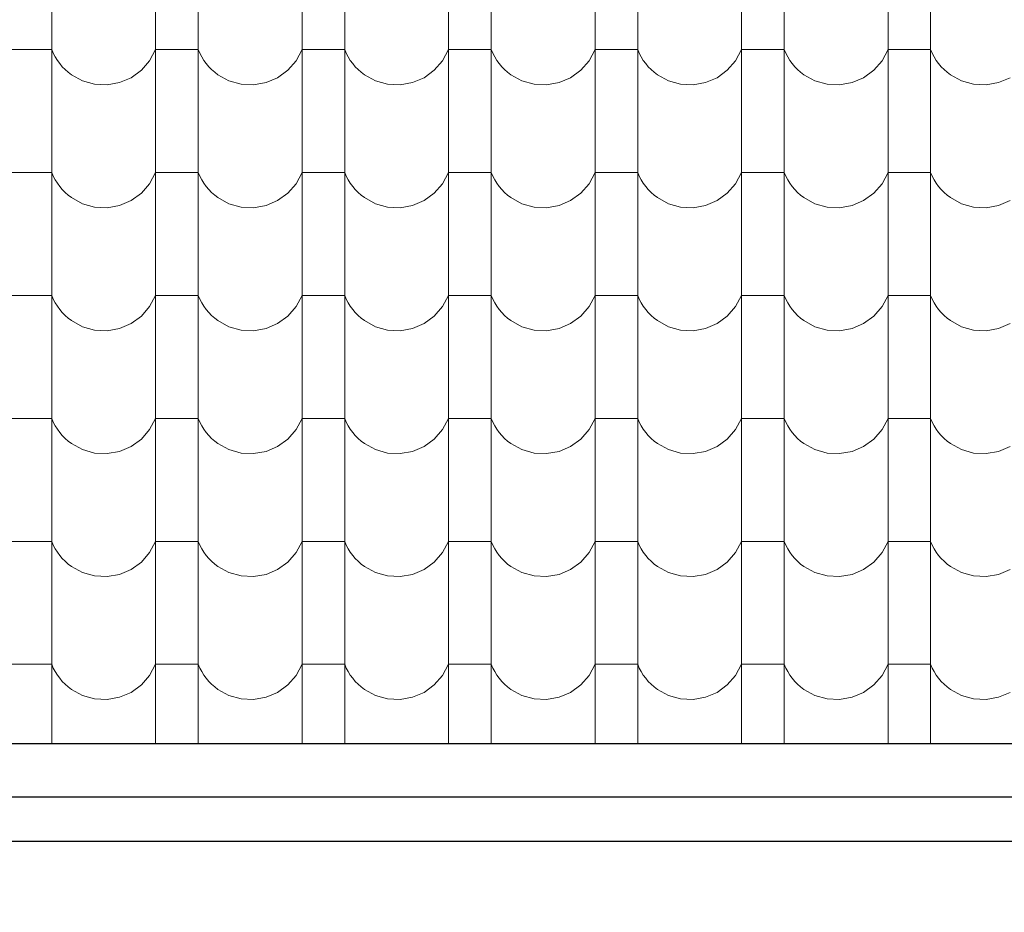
# Model space of a CAD drawing. Header units: millimetres. Extents: x -61343 to 9939, y -6894 to 7453.
# Tile 188 of 255: x 1925 to 2147, y -5473 to -5272. Entities that reach past the tile are written whole.
import ezdxf

# ---------------------------------------------------------------- set-up
doc = ezdxf.new("R2010")
doc.units = ezdxf.units.MM
doc.header["$MEASUREMENT"] = 0
doc.layers.add('810-G Ogólne', color=7, linetype='Continuous')
doc.layers.add('990-D Import IFC', color=7, linetype='Continuous')

# ---------------------------------------------------------------- blocks, each defined once
blk = doc.blocks.new('*X1830', base_point=(515069.4, 47309.9))
at = {"layer": '990-D Import IFC', "color": 251, "linetype": 'Continuous', "lineweight": 13, "true_color": 0x6a6a6a}
for p, q in [((529307.5, -40499.1), (529307.5, -40776.1)), ((529541.4, -40499.1), (529541.4, -40776.1)), ((529637.5, -40499.1), (529637.5, -40776.1)), ((529871.4, -40499.1), (529871.4, -40776.1)), ((529967.5, -40499.1), (529967.5, -40776.1)), ((530201.4, -40499.1), (530201.4, -40776.1)), ((530297.5, -40499.1), (530297.5, -40776.1)), ((530531.4, -40499.1), (530531.4, -40776.1)), ((530627.5, -40499.1), (530627.5, -40776.1)), ((530861.4, -40499.1), (530861.4, -40776.1)), ((530957.5, -40499.1), (530957.5, -40776.1)), ((531191.4, -40499.1), (531191.4, -40776.1)), ((531287.5, -40499.1), (531287.5, -40776.1)), ((529259.4, -40607.2), (529211.4, -40607.2)), ((529307.5, -40607.2), (529259.4, -40607.2)), ((529307.5, -40607.2), (529311.1, -40615.5)), ((529528.1, -40632.2), (529541.4, -40607.2)), ((529589.4, -40607.2), (529541.4, -40607.2)), ((529637.5, -40607.2), (529589.4, -40607.2)), ((529637.5, -40607.2), (529641.1, -40615.5)), ((529858.1, -40632.2), (529871.4, -40607.2)), ((529919.4, -40607.2), (529871.4, -40607.2)), ((529967.5, -40607.2), (529919.4, -40607.2)), ((529967.5, -40607.2), (529971.1, -40615.5)), ((530188.1, -40632.2), (530201.4, -40607.2)), ((530249.4, -40607.2), (530201.4, -40607.2)), ((530297.5, -40607.2), (530249.4, -40607.2)), ((530297.5, -40607.2), (530301.1, -40615.5)), ((530518.1, -40632.2), (530531.4, -40607.2)), ((530579.4, -40607.2), (530531.4, -40607.2)), ((530627.5, -40607.2), (530579.4, -40607.2)), ((530627.5, -40607.2), (530631.1, -40615.5)), ((530848.1, -40632.2), (530861.4, -40607.2)), ((530909.4, -40607.2), (530861.4, -40607.2)), ((530957.5, -40607.2), (530909.4, -40607.2)), ((530957.5, -40607.2), (530961.1, -40615.5)), ((531178.1, -40632.2), (531191.4, -40607.2)), ((531239.4, -40607.2), (531191.4, -40607.2)), ((531287.5, -40607.2), (531239.4, -40607.2)), ((531287.5, -40607.2), (531291.1, -40615.5)), ((529311.1, -40615.5), (529315.4, -40623.6)), ((529315.4, -40623.6), (529320.2, -40631.3)), ((529320.2, -40631.3), (529325.5, -40638.7)), ((529509.4, -40653.7), (529528.1, -40632.2)), ((529641.1, -40615.5), (529645.4, -40623.6)), ((529645.4, -40623.6), (529650.2, -40631.3)), ((529650.2, -40631.3), (529655.5, -40638.7)), ((529839.4, -40653.7), (529858.1, -40632.2)), ((529971.1, -40615.5), (529975.4, -40623.6)), ((529975.4, -40623.6), (529980.2, -40631.3)), ((529980.2, -40631.3), (529985.5, -40638.7)), ((530169.4, -40653.7), (530188.1, -40632.2)), ((530301.1, -40615.5), (530305.4, -40623.6)), ((530305.4, -40623.6), (530310.2, -40631.3)), ((530310.2, -40631.3), (530315.5, -40638.7)), ((530499.4, -40653.7), (530518.1, -40632.2)), ((530631.1, -40615.5), (530635.4, -40623.6)), ((530635.4, -40623.6), (530640.2, -40631.3)), ((530640.2, -40631.3), (530645.5, -40638.7)), ((530829.4, -40653.7), (530848.1, -40632.2)), ((530961.1, -40615.5), (530965.4, -40623.6)), ((530965.4, -40623.6), (530970.2, -40631.3)), ((530970.2, -40631.3), (530975.5, -40638.7)), ((531159.4, -40653.7), (531178.1, -40632.2)), ((531291.1, -40615.5), (531295.4, -40623.6)), ((531295.4, -40623.6), (531300.2, -40631.3)), ((531300.2, -40631.3), (531305.5, -40638.7)), ((529325.5, -40638.7), (529331.4, -40645.6)), ((529331.4, -40645.6), (529337.8, -40652.1)), ((529337.8, -40652.1), (529344.6, -40658.2)), ((529486.5, -40670.4), (529509.4, -40653.7)), ((529655.5, -40638.7), (529661.4, -40645.6)), ((529661.4, -40645.6), (529667.8, -40652.1)), ((529667.8, -40652.1), (529674.6, -40658.2)), ((529816.5, -40670.4), (529839.4, -40653.7)), ((529985.5, -40638.7), (529991.4, -40645.6)), ((529991.4, -40645.6), (529997.8, -40652.1)), ((529997.8, -40652.1), (530004.6, -40658.2)), ((530146.5, -40670.4), (530169.4, -40653.7)), ((530315.5, -40638.7), (530321.4, -40645.6)), ((530321.4, -40645.6), (530327.8, -40652.1)), ((530327.8, -40652.1), (530334.6, -40658.2)), ((530476.5, -40670.4), (530499.4, -40653.7)), ((530645.5, -40638.7), (530651.4, -40645.6)), ((530651.4, -40645.6), (530657.8, -40652.1)), ((530657.8, -40652.1), (530664.6, -40658.2)), ((530806.5, -40670.4), (530829.4, -40653.7)), ((530975.5, -40638.7), (530981.4, -40645.6)), ((530981.4, -40645.6), (530987.8, -40652.1)), ((530987.8, -40652.1), (530994.6, -40658.2)), ((531136.5, -40670.4), (531159.4, -40653.7)), ((531305.5, -40638.7), (531311.4, -40645.6)), ((531311.4, -40645.6), (531317.8, -40652.1)), ((531317.8, -40652.1), (531324.6, -40658.2)), ((529344.6, -40658.2), (529351.9, -40663.7)), ((529351.9, -40663.7), (529376.7, -40677.4)), ((529376.7, -40677.4), (529404.1, -40685.1)), ((529460.4, -40681.5), (529486.5, -40670.4)), ((529674.6, -40658.2), (529681.9, -40663.7)), ((529681.9, -40663.7), (529706.7, -40677.4)), ((529706.7, -40677.4), (529734.1, -40685.1)), ((529790.4, -40681.5), (529816.5, -40670.4)), ((530004.6, -40658.2), (530011.9, -40663.7)), ((530011.9, -40663.7), (530036.7, -40677.4)), ((530036.7, -40677.4), (530064.1, -40685.1)), ((530120.4, -40681.5), (530146.5, -40670.4)), ((530334.6, -40658.2), (530341.9, -40663.7)), ((530341.9, -40663.7), (530366.7, -40677.4)), ((530366.7, -40677.4), (530394.1, -40685.1)), ((530450.4, -40681.5), (530476.5, -40670.4)), ((530664.6, -40658.2), (530671.9, -40663.7)), ((530671.9, -40663.7), (530696.7, -40677.4)), ((530696.7, -40677.4), (530724.1, -40685.1)), ((530780.4, -40681.5), (530806.5, -40670.4)), ((530994.6, -40658.2), (531001.9, -40663.7)), ((531001.9, -40663.7), (531026.7, -40677.4)), ((531026.7, -40677.4), (531054.1, -40685.1)), ((531110.4, -40681.5), (531136.5, -40670.4)), ((531324.6, -40658.2), (531331.9, -40663.7)), ((531331.9, -40663.7), (531356.7, -40677.4)), ((531356.7, -40677.4), (531384.1, -40685.1)), ((531440.4, -40681.5), (531466.5, -40670.4)), ((529404.1, -40685.1), (529432.4, -40686.5)), ((529432.4, -40686.5), (529460.4, -40681.5)), ((529734.1, -40685.1), (529762.4, -40686.5)), ((529762.4, -40686.5), (529790.4, -40681.5)), ((530064.1, -40685.1), (530092.4, -40686.5)), ((530092.4, -40686.5), (530120.4, -40681.5)), ((530394.1, -40685.1), (530422.4, -40686.5)), ((530422.4, -40686.5), (530450.4, -40681.5)), ((530724.1, -40685.1), (530752.4, -40686.5)), ((530752.4, -40686.5), (530780.4, -40681.5)), ((531054.1, -40685.1), (531082.4, -40686.5)), ((531082.4, -40686.5), (531110.4, -40681.5)), ((531384.1, -40685.1), (531412.4, -40686.5)), ((531412.4, -40686.5), (531440.4, -40681.5)), ((529307.5, -40776.1), (529307.5, -41053.1)), ((529541.4, -40776.1), (529541.4, -41053.1)), ((529637.5, -40776.1), (529637.5, -41053.1)), ((529871.4, -40776.1), (529871.4, -41053.1)), ((529967.5, -40776.1), (529967.5, -41053.1)), ((530201.4, -40776.1), (530201.4, -41053.1)), ((530297.5, -40776.1), (530297.5, -41053.1)), ((530531.4, -40776.1), (530531.4, -41053.1)), ((530627.5, -40776.1), (530627.5, -41053.1)), ((530861.4, -40776.1), (530861.4, -41053.1)), ((530957.5, -40776.1), (530957.5, -41053.1)), ((531191.4, -40776.1), (531191.4, -41053.1)), ((531287.5, -40776.1), (531287.5, -41053.1)), ((529259.4, -40884.2), (529211.4, -40884.2)), ((529307.5, -40884.2), (529259.4, -40884.2)), ((529307.5, -40884.2), (529311.1, -40892.5)), ((529311.1, -40892.5), (529315.4, -40900.6)), ((529528.1, -40909.2), (529541.4, -40884.2)), ((529589.4, -40884.2), (529541.4, -40884.2)), ((529637.5, -40884.2), (529589.4, -40884.2)), ((529637.5, -40884.2), (529641.1, -40892.5)), ((529641.1, -40892.5), (529645.4, -40900.6)), ((529858.1, -40909.2), (529871.4, -40884.2)), ((529919.4, -40884.2), (529871.4, -40884.2)), ((529967.5, -40884.2), (529919.4, -40884.2)), ((529967.5, -40884.2), (529971.1, -40892.5)), ((529971.1, -40892.5), (529975.4, -40900.6)), ((530188.1, -40909.2), (530201.4, -40884.2)), ((530249.4, -40884.2), (530201.4, -40884.2)), ((530297.5, -40884.2), (530249.4, -40884.2)), ((530297.5, -40884.2), (530301.1, -40892.5)), ((530301.1, -40892.5), (530305.4, -40900.6)), ((530518.1, -40909.2), (530531.4, -40884.2)), ((530579.4, -40884.2), (530531.4, -40884.2)), ((530627.5, -40884.2), (530579.4, -40884.2)), ((530627.5, -40884.2), (530631.1, -40892.5)), ((530631.1, -40892.5), (530635.4, -40900.6)), ((530848.1, -40909.2), (530861.4, -40884.2)), ((530909.4, -40884.2), (530861.4, -40884.2)), ((530957.5, -40884.2), (530909.4, -40884.2)), ((530957.5, -40884.2), (530961.1, -40892.5)), ((530961.1, -40892.5), (530965.4, -40900.6)), ((531178.1, -40909.2), (531191.4, -40884.2)), ((531239.4, -40884.2), (531191.4, -40884.2)), ((531287.5, -40884.2), (531239.4, -40884.2)), ((531287.5, -40884.2), (531291.1, -40892.5)), ((531291.1, -40892.5), (531295.4, -40900.6)), ((529315.4, -40900.6), (529320.2, -40908.3)), ((529320.2, -40908.3), (529325.5, -40915.7)), ((529325.5, -40915.7), (529331.4, -40922.6)), ((529509.4, -40930.7), (529528.1, -40909.2)), ((529645.4, -40900.6), (529650.2, -40908.3)), ((529650.2, -40908.3), (529655.5, -40915.7)), ((529655.5, -40915.7), (529661.4, -40922.6)), ((529839.4, -40930.7), (529858.1, -40909.2)), ((529975.4, -40900.6), (529980.2, -40908.3)), ((529980.2, -40908.3), (529985.5, -40915.7)), ((529985.5, -40915.7), (529991.4, -40922.6)), ((530169.4, -40930.7), (530188.1, -40909.2)), ((530305.4, -40900.6), (530310.2, -40908.3)), ((530310.2, -40908.3), (530315.5, -40915.7)), ((530315.5, -40915.7), (530321.4, -40922.6)), ((530499.4, -40930.7), (530518.1, -40909.2)), ((530635.4, -40900.6), (530640.2, -40908.3)), ((530640.2, -40908.3), (530645.5, -40915.7)), ((530645.5, -40915.7), (530651.4, -40922.6)), ((530829.4, -40930.7), (530848.1, -40909.2)), ((530965.4, -40900.6), (530970.2, -40908.3)), ((530970.2, -40908.3), (530975.5, -40915.7)), ((530975.5, -40915.7), (530981.4, -40922.6)), ((531159.4, -40930.7), (531178.1, -40909.2)), ((531295.4, -40900.6), (531300.2, -40908.3)), ((531300.2, -40908.3), (531305.5, -40915.7)), ((531305.5, -40915.7), (531311.4, -40922.6)), ((529331.4, -40922.6), (529337.8, -40929.1)), ((529337.8, -40929.1), (529344.6, -40935.2)), ((529344.6, -40935.2), (529351.9, -40940.7)), ((529351.9, -40940.7), (529376.7, -40954.4)), ((529486.5, -40947.4), (529509.4, -40930.7)), ((529661.4, -40922.6), (529667.8, -40929.1)), ((529667.8, -40929.1), (529674.6, -40935.2)), ((529674.6, -40935.2), (529681.9, -40940.7)), ((529681.9, -40940.7), (529706.7, -40954.4)), ((529816.5, -40947.4), (529839.4, -40930.7)), ((529991.4, -40922.6), (529997.8, -40929.1)), ((529997.8, -40929.1), (530004.6, -40935.2)), ((530004.6, -40935.2), (530011.9, -40940.7)), ((530011.9, -40940.7), (530036.7, -40954.4)), ((530146.5, -40947.4), (530169.4, -40930.7)), ((530321.4, -40922.6), (530327.8, -40929.1)), ((530327.8, -40929.1), (530334.6, -40935.2)), ((530334.6, -40935.2), (530341.9, -40940.7)), ((530341.9, -40940.7), (530366.7, -40954.4)), ((530476.5, -40947.4), (530499.4, -40930.7)), ((530651.4, -40922.6), (530657.8, -40929.1)), ((530657.8, -40929.1), (530664.6, -40935.2)), ((530664.6, -40935.2), (530671.9, -40940.7)), ((530671.9, -40940.7), (530696.7, -40954.4)), ((530806.5, -40947.4), (530829.4, -40930.7)), ((530981.4, -40922.6), (530987.8, -40929.1)), ((530987.8, -40929.1), (530994.6, -40935.2)), ((530994.6, -40935.2), (531001.9, -40940.7)), ((531001.9, -40940.7), (531026.7, -40954.4)), ((531136.5, -40947.4), (531159.4, -40930.7)), ((531311.4, -40922.6), (531317.8, -40929.1)), ((531317.8, -40929.1), (531324.6, -40935.2)), ((531324.6, -40935.2), (531331.9, -40940.7)), ((531331.9, -40940.7), (531356.7, -40954.4)), ((529376.7, -40954.4), (529404.1, -40962.1)), ((529404.1, -40962.1), (529432.4, -40963.5)), ((529432.4, -40963.5), (529460.4, -40958.5)), ((529460.4, -40958.5), (529486.5, -40947.4)), ((529706.7, -40954.4), (529734.1, -40962.1)), ((529734.1, -40962.1), (529762.4, -40963.5)), ((529762.4, -40963.5), (529790.4, -40958.5)), ((529790.4, -40958.5), (529816.5, -40947.4)), ((530036.7, -40954.4), (530064.1, -40962.1)), ((530064.1, -40962.1), (530092.4, -40963.5)), ((530092.4, -40963.5), (530120.4, -40958.5)), ((530120.4, -40958.5), (530146.5, -40947.4)), ((530366.7, -40954.4), (530394.1, -40962.1)), ((530394.1, -40962.1), (530422.4, -40963.5)), ((530422.4, -40963.5), (530450.4, -40958.5)), ((530450.4, -40958.5), (530476.5, -40947.4)), ((530696.7, -40954.4), (530724.1, -40962.1)), ((530724.1, -40962.1), (530752.4, -40963.5)), ((530752.4, -40963.5), (530780.4, -40958.5)), ((530780.4, -40958.5), (530806.5, -40947.4)), ((531026.7, -40954.4), (531054.1, -40962.1)), ((531054.1, -40962.1), (531082.4, -40963.5)), ((531082.4, -40963.5), (531110.4, -40958.5)), ((531110.4, -40958.5), (531136.5, -40947.4)), ((531356.7, -40954.4), (531384.1, -40962.1)), ((531384.1, -40962.1), (531412.4, -40963.5)), ((531412.4, -40963.5), (531440.4, -40958.5)), ((531440.4, -40958.5), (531466.5, -40947.4)), ((529307.5, -41053.1), (529307.5, -41330.1)), ((529541.4, -41053.1), (529541.4, -41330.1)), ((529637.5, -41053.1), (529637.5, -41330.1)), ((529871.4, -41053.1), (529871.4, -41330.1)), ((529967.5, -41053.1), (529967.5, -41330.1)), ((530201.4, -41053.1), (530201.4, -41330.1)), ((530297.5, -41053.1), (530297.5, -41330.1)), ((530531.4, -41053.1), (530531.4, -41330.1)), ((530627.5, -41053.1), (530627.5, -41330.1)), ((530861.4, -41053.1), (530861.4, -41330.1)), ((530957.5, -41053.1), (530957.5, -41330.1)), ((531191.4, -41053.1), (531191.4, -41330.1)), ((531287.5, -41053.1), (531287.5, -41330.1)), ((529259.4, -41161.2), (529211.4, -41161.2)), ((529307.5, -41161.2), (529259.4, -41161.2)), ((529307.5, -41161.2), (529311.1, -41169.5)), ((529528.1, -41186.2), (529541.4, -41161.2)), ((529589.4, -41161.2), (529541.4, -41161.2)), ((529637.5, -41161.2), (529589.4, -41161.2)), ((529637.5, -41161.2), (529641.1, -41169.5)), ((529858.1, -41186.2), (529871.4, -41161.2)), ((529919.4, -41161.2), (529871.4, -41161.2)), ((529967.5, -41161.2), (529919.4, -41161.2)), ((529967.5, -41161.2), (529971.1, -41169.5)), ((530188.1, -41186.2), (530201.4, -41161.2)), ((530249.4, -41161.2), (530201.4, -41161.2)), ((530297.5, -41161.2), (530249.4, -41161.2)), ((530297.5, -41161.2), (530301.1, -41169.5)), ((530518.1, -41186.2), (530531.4, -41161.2)), ((530579.4, -41161.2), (530531.4, -41161.2)), ((530627.5, -41161.2), (530579.4, -41161.2)), ((530627.5, -41161.2), (530631.1, -41169.5)), ((530848.1, -41186.2), (530861.4, -41161.2)), ((530909.4, -41161.2), (530861.4, -41161.2)), ((530957.5, -41161.2), (530909.4, -41161.2)), ((530957.5, -41161.2), (530961.1, -41169.5)), ((531178.1, -41186.2), (531191.4, -41161.2)), ((531239.4, -41161.2), (531191.4, -41161.2)), ((531287.5, -41161.2), (531239.4, -41161.2)), ((531287.5, -41161.2), (531291.1, -41169.5)), ((529311.1, -41169.5), (529315.4, -41177.6)), ((529315.4, -41177.6), (529320.2, -41185.3)), ((529320.2, -41185.3), (529325.5, -41192.7)), ((529509.4, -41207.7), (529528.1, -41186.2)), ((529641.1, -41169.5), (529645.4, -41177.6)), ((529645.4, -41177.6), (529650.2, -41185.3)), ((529650.2, -41185.3), (529655.5, -41192.7)), ((529839.4, -41207.7), (529858.1, -41186.2)), ((529971.1, -41169.5), (529975.4, -41177.6)), ((529975.4, -41177.6), (529980.2, -41185.3)), ((529980.2, -41185.3), (529985.5, -41192.7)), ((530169.4, -41207.7), (530188.1, -41186.2)), ((530301.1, -41169.5), (530305.4, -41177.6)), ((530305.4, -41177.6), (530310.2, -41185.3)), ((530310.2, -41185.3), (530315.5, -41192.7)), ((530499.4, -41207.7), (530518.1, -41186.2)), ((530631.1, -41169.5), (530635.4, -41177.6)), ((530635.4, -41177.6), (530640.2, -41185.3)), ((530640.2, -41185.3), (530645.5, -41192.7)), ((530829.4, -41207.7), (530848.1, -41186.2)), ((530961.1, -41169.5), (530965.4, -41177.6)), ((530965.4, -41177.6), (530970.2, -41185.3)), ((530970.2, -41185.3), (530975.5, -41192.7)), ((531159.4, -41207.7), (531178.1, -41186.2)), ((531291.1, -41169.5), (531295.4, -41177.6)), ((531295.4, -41177.6), (531300.2, -41185.3)), ((531300.2, -41185.3), (531305.5, -41192.7)), ((529325.5, -41192.7), (529331.4, -41199.6)), ((529331.4, -41199.6), (529337.8, -41206.1)), ((529337.8, -41206.1), (529344.6, -41212.2)), ((529486.5, -41224.4), (529509.4, -41207.7)), ((529655.5, -41192.7), (529661.4, -41199.6)), ((529661.4, -41199.6), (529667.8, -41206.1)), ((529667.8, -41206.1), (529674.6, -41212.2)), ((529816.5, -41224.4), (529839.4, -41207.7)), ((529985.5, -41192.7), (529991.4, -41199.6)), ((529991.4, -41199.6), (529997.8, -41206.1)), ((529997.8, -41206.1), (530004.6, -41212.2)), ((530146.5, -41224.4), (530169.4, -41207.7)), ((530315.5, -41192.7), (530321.4, -41199.6)), ((530321.4, -41199.6), (530327.8, -41206.1)), ((530327.8, -41206.1), (530334.6, -41212.2)), ((530476.5, -41224.4), (530499.4, -41207.7)), ((530645.5, -41192.7), (530651.4, -41199.6)), ((530651.4, -41199.6), (530657.8, -41206.1)), ((530657.8, -41206.1), (530664.6, -41212.2)), ((530806.5, -41224.4), (530829.4, -41207.7)), ((530975.5, -41192.7), (530981.4, -41199.6)), ((530981.4, -41199.6), (530987.8, -41206.1)), ((530987.8, -41206.1), (530994.6, -41212.2)), ((531136.5, -41224.4), (531159.4, -41207.7)), ((531305.5, -41192.7), (531311.4, -41199.6)), ((531311.4, -41199.6), (531317.8, -41206.1)), ((531317.8, -41206.1), (531324.6, -41212.2)), ((529344.6, -41212.2), (529351.9, -41217.7)), ((529351.9, -41217.7), (529376.7, -41231.4)), ((529376.7, -41231.4), (529404.1, -41239.1)), ((529460.4, -41235.5), (529486.5, -41224.4)), ((529674.6, -41212.2), (529681.9, -41217.7)), ((529681.9, -41217.7), (529706.7, -41231.4)), ((529706.7, -41231.4), (529734.1, -41239.1)), ((529790.4, -41235.5), (529816.5, -41224.4)), ((530004.6, -41212.2), (530011.9, -41217.7)), ((530011.9, -41217.7), (530036.7, -41231.4)), ((530036.7, -41231.4), (530064.1, -41239.1)), ((530120.4, -41235.5), (530146.5, -41224.4)), ((530334.6, -41212.2), (530341.9, -41217.7)), ((530341.9, -41217.7), (530366.7, -41231.4)), ((530366.7, -41231.4), (530394.1, -41239.1)), ((530450.4, -41235.5), (530476.5, -41224.4)), ((530664.6, -41212.2), (530671.9, -41217.7)), ((530671.9, -41217.7), (530696.7, -41231.4)), ((530696.7, -41231.4), (530724.1, -41239.1)), ((530780.4, -41235.5), (530806.5, -41224.4)), ((530994.6, -41212.2), (531001.9, -41217.7)), ((531001.9, -41217.7), (531026.7, -41231.4)), ((531026.7, -41231.4), (531054.1, -41239.1)), ((531110.4, -41235.5), (531136.5, -41224.4)), ((531324.6, -41212.2), (531331.9, -41217.7)), ((531331.9, -41217.7), (531356.7, -41231.4)), ((531356.7, -41231.4), (531384.1, -41239.1)), ((531440.4, -41235.5), (531466.5, -41224.4)), ((529404.1, -41239.1), (529432.4, -41240.5)), ((529432.4, -41240.5), (529460.4, -41235.5)), ((529734.1, -41239.1), (529762.4, -41240.5)), ((529762.4, -41240.5), (529790.4, -41235.5)), ((530064.1, -41239.1), (530092.4, -41240.5)), ((530092.4, -41240.5), (530120.4, -41235.5)), ((530394.1, -41239.1), (530422.4, -41240.5)), ((530422.4, -41240.5), (530450.4, -41235.5)), ((530724.1, -41239.1), (530752.4, -41240.5)), ((530752.4, -41240.5), (530780.4, -41235.5)), ((531054.1, -41239.1), (531082.4, -41240.5)), ((531082.4, -41240.5), (531110.4, -41235.5)), ((531384.1, -41239.1), (531412.4, -41240.5)), ((531412.4, -41240.5), (531440.4, -41235.5)), ((529307.5, -41330.1), (529307.5, -41607.1)), ((529541.4, -41330.1), (529541.4, -41607.1)), ((529637.5, -41330.1), (529637.5, -41607.1)), ((529871.4, -41330.1), (529871.4, -41607.1)), ((529967.5, -41330.1), (529967.5, -41607.1)), ((530201.4, -41330.1), (530201.4, -41607.1)), ((530297.5, -41330.1), (530297.5, -41607.1)), ((530531.4, -41330.1), (530531.4, -41607.1)), ((530627.5, -41330.1), (530627.5, -41607.1)), ((530861.4, -41330.1), (530861.4, -41607.1)), ((530957.5, -41330.1), (530957.5, -41607.1)), ((531191.4, -41330.1), (531191.4, -41607.1)), ((531287.5, -41330.1), (531287.5, -41607.1)), ((529259.4, -41438.2), (529211.4, -41438.2)), ((529307.5, -41438.2), (529259.4, -41438.2)), ((529307.5, -41438.2), (529311.1, -41446.5)), ((529311.1, -41446.5), (529315.4, -41454.6)), ((529315.4, -41454.6), (529320.2, -41462.3)), ((529528.1, -41463.2), (529541.4, -41438.2)), ((529589.4, -41438.2), (529541.4, -41438.2)), ((529637.5, -41438.2), (529589.4, -41438.2)), ((529637.5, -41438.2), (529641.1, -41446.5)), ((529641.1, -41446.5), (529645.4, -41454.6)), ((529645.4, -41454.6), (529650.2, -41462.3)), ((529858.1, -41463.2), (529871.4, -41438.2)), ((529919.4, -41438.2), (529871.4, -41438.2)), ((529967.5, -41438.2), (529919.4, -41438.2)), ((529967.5, -41438.2), (529971.1, -41446.5)), ((529971.1, -41446.5), (529975.4, -41454.6)), ((529975.4, -41454.6), (529980.2, -41462.3)), ((530188.1, -41463.2), (530201.4, -41438.2)), ((530249.4, -41438.2), (530201.4, -41438.2)), ((530297.5, -41438.2), (530249.4, -41438.2)), ((530297.5, -41438.2), (530301.1, -41446.5)), ((530301.1, -41446.5), (530305.4, -41454.6)), ((530305.4, -41454.6), (530310.2, -41462.3)), ((530518.1, -41463.2), (530531.4, -41438.2)), ((530579.4, -41438.2), (530531.4, -41438.2)), ((530627.5, -41438.2), (530579.4, -41438.2)), ((530627.5, -41438.2), (530631.1, -41446.5)), ((530631.1, -41446.5), (530635.4, -41454.6)), ((530635.4, -41454.6), (530640.2, -41462.3)), ((530848.1, -41463.2), (530861.4, -41438.2)), ((530909.4, -41438.2), (530861.4, -41438.2)), ((530957.5, -41438.2), (530909.4, -41438.2)), ((530957.5, -41438.2), (530961.1, -41446.5)), ((530961.1, -41446.5), (530965.4, -41454.6)), ((530965.4, -41454.6), (530970.2, -41462.3)), ((531178.1, -41463.2), (531191.4, -41438.2)), ((531239.4, -41438.2), (531191.4, -41438.2)), ((531287.5, -41438.2), (531239.4, -41438.2)), ((531287.5, -41438.2), (531291.1, -41446.5)), ((531291.1, -41446.5), (531295.4, -41454.6)), ((531295.4, -41454.6), (531300.2, -41462.3)), ((529320.2, -41462.3), (529325.5, -41469.7)), ((529325.5, -41469.7), (529331.4, -41476.6)), ((529331.4, -41476.6), (529337.8, -41483.1)), ((529509.4, -41484.7), (529528.1, -41463.2)), ((529650.2, -41462.3), (529655.5, -41469.7)), ((529655.5, -41469.7), (529661.4, -41476.6)), ((529661.4, -41476.6), (529667.8, -41483.1)), ((529839.4, -41484.7), (529858.1, -41463.2)), ((529980.2, -41462.3), (529985.5, -41469.7)), ((529985.5, -41469.7), (529991.4, -41476.6)), ((529991.4, -41476.6), (529997.8, -41483.1)), ((530169.4, -41484.7), (530188.1, -41463.2)), ((530310.2, -41462.3), (530315.5, -41469.7)), ((530315.5, -41469.7), (530321.4, -41476.6)), ((530321.4, -41476.6), (530327.8, -41483.1)), ((530499.4, -41484.7), (530518.1, -41463.2)), ((530640.2, -41462.3), (530645.5, -41469.7)), ((530645.5, -41469.7), (530651.4, -41476.6)), ((530651.4, -41476.6), (530657.8, -41483.1)), ((530829.4, -41484.7), (530848.1, -41463.2)), ((530970.2, -41462.3), (530975.5, -41469.7)), ((530975.5, -41469.7), (530981.4, -41476.6)), ((530981.4, -41476.6), (530987.8, -41483.1)), ((531159.4, -41484.7), (531178.1, -41463.2)), ((531300.2, -41462.3), (531305.5, -41469.7)), ((531305.5, -41469.7), (531311.4, -41476.6)), ((531311.4, -41476.6), (531317.8, -41483.1)), ((529337.8, -41483.1), (529344.6, -41489.2)), ((529344.6, -41489.2), (529351.9, -41494.7)), ((529351.9, -41494.7), (529376.7, -41508.4)), ((529486.5, -41501.4), (529509.4, -41484.7)), ((529667.8, -41483.1), (529674.6, -41489.2)), ((529674.6, -41489.2), (529681.9, -41494.7)), ((529681.9, -41494.7), (529706.7, -41508.4)), ((529816.5, -41501.4), (529839.4, -41484.7)), ((529997.8, -41483.1), (530004.6, -41489.2)), ((530004.6, -41489.2), (530011.9, -41494.7)), ((530011.9, -41494.7), (530036.7, -41508.4)), ((530146.5, -41501.4), (530169.4, -41484.7)), ((530327.8, -41483.1), (530334.6, -41489.2)), ((530334.6, -41489.2), (530341.9, -41494.7)), ((530341.9, -41494.7), (530366.7, -41508.4)), ((530476.5, -41501.4), (530499.4, -41484.7)), ((530657.8, -41483.1), (530664.6, -41489.2)), ((530664.6, -41489.2), (530671.9, -41494.7)), ((530671.9, -41494.7), (530696.7, -41508.4)), ((530806.5, -41501.4), (530829.4, -41484.7)), ((530987.8, -41483.1), (530994.6, -41489.2)), ((530994.6, -41489.2), (531001.9, -41494.7)), ((531001.9, -41494.7), (531026.7, -41508.4)), ((531136.5, -41501.4), (531159.4, -41484.7)), ((531317.8, -41483.1), (531324.6, -41489.2)), ((531324.6, -41489.2), (531331.9, -41494.7)), ((531331.9, -41494.7), (531356.7, -41508.4)), ((529376.7, -41508.4), (529404.1, -41516.1)), ((529404.1, -41516.1), (529432.4, -41517.5)), ((529432.4, -41517.5), (529460.4, -41512.5)), ((529460.4, -41512.5), (529486.5, -41501.4)), ((529706.7, -41508.4), (529734.1, -41516.1)), ((529734.1, -41516.1), (529762.4, -41517.5)), ((529762.4, -41517.5), (529790.4, -41512.5)), ((529790.4, -41512.5), (529816.5, -41501.4)), ((530036.7, -41508.4), (530064.1, -41516.1)), ((530064.1, -41516.1), (530092.4, -41517.5)), ((530092.4, -41517.5), (530120.4, -41512.5)), ((530120.4, -41512.5), (530146.5, -41501.4)), ((530366.7, -41508.4), (530394.1, -41516.1)), ((530394.1, -41516.1), (530422.4, -41517.5)), ((530422.4, -41517.5), (530450.4, -41512.5)), ((530450.4, -41512.5), (530476.5, -41501.4)), ((530696.7, -41508.4), (530724.1, -41516.1)), ((530724.1, -41516.1), (530752.4, -41517.5)), ((530752.4, -41517.5), (530780.4, -41512.5)), ((530780.4, -41512.5), (530806.5, -41501.4)), ((531026.7, -41508.4), (531054.1, -41516.1)), ((531054.1, -41516.1), (531082.4, -41517.5)), ((531082.4, -41517.5), (531110.4, -41512.5)), ((531110.4, -41512.5), (531136.5, -41501.4)), ((531356.7, -41508.4), (531384.1, -41516.1)), ((531384.1, -41516.1), (531412.4, -41517.5)), ((531412.4, -41517.5), (531440.4, -41512.5)), ((531440.4, -41512.5), (531466.5, -41501.4)), ((529307.5, -41607.1), (529307.5, -41884.1)), ((529541.4, -41607.1), (529541.4, -41884.1)), ((529637.5, -41607.1), (529637.5, -41884.1)), ((529871.4, -41607.1), (529871.4, -41884.1)), ((529967.5, -41607.1), (529967.5, -41884.1)), ((530201.4, -41607.1), (530201.4, -41884.1)), ((530297.5, -41607.1), (530297.5, -41884.1)), ((530531.4, -41607.1), (530531.4, -41884.1)), ((530627.5, -41607.1), (530627.5, -41884.1)), ((530861.4, -41607.1), (530861.4, -41884.1)), ((530957.5, -41607.1), (530957.5, -41884.1)), ((531191.4, -41607.1), (531191.4, -41884.1)), ((531287.5, -41607.1), (531287.5, -41884.1)), ((529259.4, -41715.2), (529211.4, -41715.2)), ((529307.5, -41715.2), (529259.4, -41715.2)), ((529307.5, -41715.2), (529311.1, -41723.5)), ((529528.1, -41740.2), (529541.4, -41715.2)), ((529589.4, -41715.2), (529541.4, -41715.2)), ((529637.5, -41715.2), (529589.4, -41715.2)), ((529637.5, -41715.2), (529641.1, -41723.5)), ((529858.1, -41740.2), (529871.4, -41715.2)), ((529919.4, -41715.2), (529871.4, -41715.2)), ((529967.5, -41715.2), (529919.4, -41715.2)), ((529967.5, -41715.2), (529971.1, -41723.5)), ((530188.1, -41740.2), (530201.4, -41715.2)), ((530249.4, -41715.2), (530201.4, -41715.2)), ((530297.5, -41715.2), (530249.4, -41715.2)), ((530297.5, -41715.2), (530301.1, -41723.5)), ((530518.1, -41740.2), (530531.4, -41715.2)), ((530579.4, -41715.2), (530531.4, -41715.2)), ((530627.5, -41715.2), (530579.4, -41715.2)), ((530627.5, -41715.2), (530631.1, -41723.5)), ((530848.1, -41740.2), (530861.4, -41715.2)), ((530909.4, -41715.2), (530861.4, -41715.2)), ((530957.5, -41715.2), (530909.4, -41715.2)), ((530957.5, -41715.2), (530961.1, -41723.5)), ((531178.1, -41740.2), (531191.4, -41715.2)), ((531239.4, -41715.2), (531191.4, -41715.2)), ((531287.5, -41715.2), (531239.4, -41715.2)), ((531287.5, -41715.2), (531291.1, -41723.5)), ((529311.1, -41723.5), (529315.4, -41731.6)), ((529315.4, -41731.6), (529320.2, -41739.3)), ((529320.2, -41739.3), (529325.5, -41746.7)), ((529509.4, -41761.7), (529528.1, -41740.2)), ((529641.1, -41723.5), (529645.4, -41731.6)), ((529645.4, -41731.6), (529650.2, -41739.3)), ((529650.2, -41739.3), (529655.5, -41746.7)), ((529839.4, -41761.7), (529858.1, -41740.2)), ((529971.1, -41723.5), (529975.4, -41731.6)), ((529975.4, -41731.6), (529980.2, -41739.3)), ((529980.2, -41739.3), (529985.5, -41746.7)), ((530169.4, -41761.7), (530188.1, -41740.2)), ((530301.1, -41723.5), (530305.4, -41731.6)), ((530305.4, -41731.6), (530310.2, -41739.3)), ((530310.2, -41739.3), (530315.5, -41746.7)), ((530499.4, -41761.7), (530518.1, -41740.2)), ((530631.1, -41723.5), (530635.4, -41731.6)), ((530635.4, -41731.6), (530640.2, -41739.3)), ((530640.2, -41739.3), (530645.5, -41746.7)), ((530829.4, -41761.7), (530848.1, -41740.2)), ((530961.1, -41723.5), (530965.4, -41731.6)), ((530965.4, -41731.6), (530970.2, -41739.3)), ((530970.2, -41739.3), (530975.5, -41746.7)), ((531159.4, -41761.7), (531178.1, -41740.2)), ((531291.1, -41723.5), (531295.4, -41731.6)), ((531295.4, -41731.6), (531300.2, -41739.3)), ((531300.2, -41739.3), (531305.5, -41746.7)), ((529325.5, -41746.7), (529331.4, -41753.6)), ((529331.4, -41753.6), (529337.8, -41760.1)), ((529337.8, -41760.1), (529344.6, -41766.2)), ((529486.5, -41778.4), (529509.4, -41761.7)), ((529655.5, -41746.7), (529661.4, -41753.6)), ((529661.4, -41753.6), (529667.8, -41760.1)), ((529667.8, -41760.1), (529674.6, -41766.2)), ((529816.5, -41778.4), (529839.4, -41761.7)), ((529985.5, -41746.7), (529991.4, -41753.6)), ((529991.4, -41753.6), (529997.8, -41760.1)), ((529997.8, -41760.1), (530004.6, -41766.2)), ((530146.5, -41778.4), (530169.4, -41761.7)), ((530315.5, -41746.7), (530321.4, -41753.6)), ((530321.4, -41753.6), (530327.8, -41760.1)), ((530327.8, -41760.1), (530334.6, -41766.2)), ((530476.5, -41778.4), (530499.4, -41761.7)), ((530645.5, -41746.7), (530651.4, -41753.6)), ((530651.4, -41753.6), (530657.8, -41760.1)), ((530657.8, -41760.1), (530664.6, -41766.2)), ((530806.5, -41778.4), (530829.4, -41761.7)), ((530975.5, -41746.7), (530981.4, -41753.6)), ((530981.4, -41753.6), (530987.8, -41760.1)), ((530987.8, -41760.1), (530994.6, -41766.2)), ((531136.5, -41778.4), (531159.4, -41761.7)), ((531305.5, -41746.7), (531311.4, -41753.6)), ((531311.4, -41753.6), (531317.8, -41760.1)), ((531317.8, -41760.1), (531324.6, -41766.2)), ((529344.6, -41766.2), (529351.9, -41771.7)), ((529351.9, -41771.7), (529376.7, -41785.4)), ((529376.7, -41785.4), (529404.1, -41793.1)), ((529460.4, -41789.5), (529486.5, -41778.4)), ((529674.6, -41766.2), (529681.9, -41771.7)), ((529681.9, -41771.7), (529706.7, -41785.4)), ((529706.7, -41785.4), (529734.1, -41793.1)), ((529790.4, -41789.5), (529816.5, -41778.4)), ((530004.6, -41766.2), (530011.9, -41771.7)), ((530011.9, -41771.7), (530036.7, -41785.4)), ((530036.7, -41785.4), (530064.1, -41793.1)), ((530120.4, -41789.5), (530146.5, -41778.4)), ((530334.6, -41766.2), (530341.9, -41771.7)), ((530341.9, -41771.7), (530366.7, -41785.4)), ((530366.7, -41785.4), (530394.1, -41793.1)), ((530450.4, -41789.5), (530476.5, -41778.4)), ((530664.6, -41766.2), (530671.9, -41771.7)), ((530671.9, -41771.7), (530696.7, -41785.4)), ((530696.7, -41785.4), (530724.1, -41793.1)), ((530780.4, -41789.5), (530806.5, -41778.4)), ((530994.6, -41766.2), (531001.9, -41771.7)), ((531001.9, -41771.7), (531026.7, -41785.4)), ((531026.7, -41785.4), (531054.1, -41793.1)), ((531110.4, -41789.5), (531136.5, -41778.4)), ((531324.6, -41766.2), (531331.9, -41771.7)), ((531331.9, -41771.7), (531356.7, -41785.4)), ((531356.7, -41785.4), (531384.1, -41793.1)), ((531440.4, -41789.5), (531466.5, -41778.4)), ((529404.1, -41793.1), (529432.4, -41794.5)), ((529432.4, -41794.5), (529460.4, -41789.5)), ((529734.1, -41793.1), (529762.4, -41794.5)), ((529762.4, -41794.5), (529790.4, -41789.5)), ((530064.1, -41793.1), (530092.4, -41794.5)), ((530092.4, -41794.5), (530120.4, -41789.5)), ((530394.1, -41793.1), (530422.4, -41794.5)), ((530422.4, -41794.5), (530450.4, -41789.5)), ((530724.1, -41793.1), (530752.4, -41794.5)), ((530752.4, -41794.5), (530780.4, -41789.5)), ((531054.1, -41793.1), (531082.4, -41794.5)), ((531082.4, -41794.5), (531110.4, -41789.5)), ((531384.1, -41793.1), (531412.4, -41794.5)), ((531412.4, -41794.5), (531440.4, -41789.5)), ((529307.5, -41884.1), (529307.5, -42161.1)), ((529541.4, -41884.1), (529541.4, -42161.1)), ((529637.5, -41884.1), (529637.5, -42161.1)), ((529871.4, -41884.1), (529871.4, -42161.1)), ((529967.5, -41884.1), (529967.5, -42161.1)), ((530201.4, -41884.1), (530201.4, -42161.1)), ((530297.5, -41884.1), (530297.5, -42161.1)), ((530531.4, -41884.1), (530531.4, -42161.1)), ((530627.5, -41884.1), (530627.5, -42161.1)), ((530861.4, -41884.1), (530861.4, -42161.1)), ((530957.5, -41884.1), (530957.5, -42161.1)), ((531191.4, -41884.1), (531191.4, -42161.1)), ((531287.5, -41884.1), (531287.5, -42161.1)), ((529259.4, -41992.2), (529211.4, -41992.2)), ((529307.5, -41992.2), (529259.4, -41992.2)), ((529307.5, -41992.2), (529311.1, -42000.5)), ((529311.1, -42000.5), (529315.4, -42008.6)), ((529315.4, -42008.6), (529320.2, -42016.3)), ((529528.1, -42017.2), (529541.4, -41992.2)), ((529589.4, -41992.2), (529541.4, -41992.2)), ((529637.5, -41992.2), (529589.4, -41992.2)), ((529637.5, -41992.2), (529641.1, -42000.5)), ((529641.1, -42000.5), (529645.4, -42008.6)), ((529645.4, -42008.6), (529650.2, -42016.3)), ((529858.1, -42017.2), (529871.4, -41992.2)), ((529919.4, -41992.2), (529871.4, -41992.2)), ((529967.5, -41992.2), (529919.4, -41992.2)), ((529967.5, -41992.2), (529971.1, -42000.5)), ((529971.1, -42000.5), (529975.4, -42008.6)), ((529975.4, -42008.6), (529980.2, -42016.3)), ((530188.1, -42017.2), (530201.4, -41992.2)), ((530249.4, -41992.2), (530201.4, -41992.2)), ((530297.5, -41992.2), (530249.4, -41992.2)), ((530297.5, -41992.2), (530301.1, -42000.5)), ((530301.1, -42000.5), (530305.4, -42008.6)), ((530305.4, -42008.6), (530310.2, -42016.3)), ((530518.1, -42017.2), (530531.4, -41992.2)), ((530579.4, -41992.2), (530531.4, -41992.2)), ((530627.5, -41992.2), (530579.4, -41992.2)), ((530627.5, -41992.2), (530631.1, -42000.5)), ((530631.1, -42000.5), (530635.4, -42008.6)), ((530635.4, -42008.6), (530640.2, -42016.3)), ((530848.1, -42017.2), (530861.4, -41992.2)), ((530909.4, -41992.2), (530861.4, -41992.2)), ((530957.5, -41992.2), (530909.4, -41992.2)), ((530957.5, -41992.2), (530961.1, -42000.5)), ((530961.1, -42000.5), (530965.4, -42008.6)), ((530965.4, -42008.6), (530970.2, -42016.3)), ((531178.1, -42017.2), (531191.4, -41992.2)), ((531239.4, -41992.2), (531191.4, -41992.2)), ((531287.5, -41992.2), (531239.4, -41992.2)), ((531287.5, -41992.2), (531291.1, -42000.5)), ((531291.1, -42000.5), (531295.4, -42008.6)), ((531295.4, -42008.6), (531300.2, -42016.3)), ((529320.2, -42016.3), (529325.5, -42023.7)), ((529325.5, -42023.7), (529331.4, -42030.6)), ((529331.4, -42030.6), (529337.8, -42037.1)), ((529509.4, -42038.7), (529528.1, -42017.2)), ((529650.2, -42016.3), (529655.5, -42023.7)), ((529655.5, -42023.7), (529661.4, -42030.6)), ((529661.4, -42030.6), (529667.8, -42037.1)), ((529839.4, -42038.7), (529858.1, -42017.2)), ((529980.2, -42016.3), (529985.5, -42023.7)), ((529985.5, -42023.7), (529991.4, -42030.6)), ((529991.4, -42030.6), (529997.8, -42037.1)), ((530169.4, -42038.7), (530188.1, -42017.2)), ((530310.2, -42016.3), (530315.5, -42023.7)), ((530315.5, -42023.7), (530321.4, -42030.6)), ((530321.4, -42030.6), (530327.8, -42037.1)), ((530499.4, -42038.7), (530518.1, -42017.2)), ((530640.2, -42016.3), (530645.5, -42023.7)), ((530645.5, -42023.7), (530651.4, -42030.6)), ((530651.4, -42030.6), (530657.8, -42037.1)), ((530829.4, -42038.7), (530848.1, -42017.2)), ((530970.2, -42016.3), (530975.5, -42023.7)), ((530975.5, -42023.7), (530981.4, -42030.6)), ((530981.4, -42030.6), (530987.8, -42037.1)), ((531159.4, -42038.7), (531178.1, -42017.2)), ((531300.2, -42016.3), (531305.5, -42023.7)), ((531305.5, -42023.7), (531311.4, -42030.6)), ((531311.4, -42030.6), (531317.8, -42037.1)), ((529337.8, -42037.1), (529344.6, -42043.2)), ((529344.6, -42043.2), (529351.9, -42048.7)), ((529351.9, -42048.7), (529376.7, -42062.4)), ((529486.5, -42055.4), (529509.4, -42038.7)), ((529667.8, -42037.1), (529674.6, -42043.2)), ((529674.6, -42043.2), (529681.9, -42048.7)), ((529681.9, -42048.7), (529706.7, -42062.4)), ((529816.5, -42055.4), (529839.4, -42038.7)), ((529997.8, -42037.1), (530004.6, -42043.2)), ((530004.6, -42043.2), (530011.9, -42048.7)), ((530011.9, -42048.7), (530036.7, -42062.4)), ((530146.5, -42055.4), (530169.4, -42038.7)), ((530327.8, -42037.1), (530334.6, -42043.2)), ((530334.6, -42043.2), (530341.9, -42048.7)), ((530341.9, -42048.7), (530366.7, -42062.4)), ((530476.5, -42055.4), (530499.4, -42038.7)), ((530657.8, -42037.1), (530664.6, -42043.2)), ((530664.6, -42043.2), (530671.9, -42048.7)), ((530671.9, -42048.7), (530696.7, -42062.4)), ((530806.5, -42055.4), (530829.4, -42038.7)), ((530987.8, -42037.1), (530994.6, -42043.2)), ((530994.6, -42043.2), (531001.9, -42048.7)), ((531001.9, -42048.7), (531026.7, -42062.4)), ((531136.5, -42055.4), (531159.4, -42038.7)), ((531317.8, -42037.1), (531324.6, -42043.2)), ((531324.6, -42043.2), (531331.9, -42048.7)), ((531331.9, -42048.7), (531356.7, -42062.4)), ((529376.7, -42062.4), (529404.1, -42070.1)), ((529404.1, -42070.1), (529432.4, -42071.5)), ((529432.4, -42071.5), (529460.4, -42066.5)), ((529460.4, -42066.5), (529486.5, -42055.4)), ((529706.7, -42062.4), (529734.1, -42070.1)), ((529734.1, -42070.1), (529762.4, -42071.5)), ((529762.4, -42071.5), (529790.4, -42066.5)), ((529790.4, -42066.5), (529816.5, -42055.4)), ((530036.7, -42062.4), (530064.1, -42070.1)), ((530064.1, -42070.1), (530092.4, -42071.5)), ((530092.4, -42071.5), (530120.4, -42066.5)), ((530120.4, -42066.5), (530146.5, -42055.4)), ((530366.7, -42062.4), (530394.1, -42070.1)), ((530394.1, -42070.1), (530422.4, -42071.5)), ((530422.4, -42071.5), (530450.4, -42066.5)), ((530450.4, -42066.5), (530476.5, -42055.4)), ((530696.7, -42062.4), (530724.1, -42070.1)), ((530724.1, -42070.1), (530752.4, -42071.5)), ((530752.4, -42071.5), (530780.4, -42066.5)), ((530780.4, -42066.5), (530806.5, -42055.4)), ((531026.7, -42062.4), (531054.1, -42070.1)), ((531054.1, -42070.1), (531082.4, -42071.5)), ((531082.4, -42071.5), (531110.4, -42066.5)), ((531110.4, -42066.5), (531136.5, -42055.4)), ((531356.7, -42062.4), (531384.1, -42070.1)), ((531384.1, -42070.1), (531412.4, -42071.5)), ((531412.4, -42071.5), (531440.4, -42066.5)), ((531440.4, -42066.5), (531466.5, -42055.4)), ((529307.5, -42161.1), (529307.5, -42171)), ((529541.4, -42161.1), (529541.4, -42171)), ((529637.5, -42161.1), (529637.5, -42171)), ((529871.4, -42161.1), (529871.4, -42171)), ((529967.5, -42161.1), (529967.5, -42171)), ((530201.4, -42161.1), (530201.4, -42171)), ((530297.5, -42161.1), (530297.5, -42171)), ((530531.4, -42161.1), (530531.4, -42171)), ((530627.5, -42161.1), (530627.5, -42171)), ((530861.4, -42161.1), (530861.4, -42171)), ((530957.5, -42161.1), (530957.5, -42171)), ((531191.4, -42161.1), (531191.4, -42171)), ((531287.5, -42161.1), (531287.5, -42171))]:
    blk.add_line(p, q, dxfattribs=at)
blk = doc.blocks.new('Wypełnienie_15_3', base_point=(515069.4, 47309.9))
at = {"layer": '990-D Import IFC', "color": 251, "linetype": 'Continuous', "lineweight": 13, "true_color": 0x6a6a6a}
blk.add_blockref('*X1830', (515069.4, 47309.9), dxfattribs=at)

msp = doc.modelspace()

# ---------------------------------------------------------------- linework, layer by layer
at = {"layer": '810-G Ogólne', "color": 7, "linetype": 'Continuous', "lineweight": 25}
for p, q in [((1607.971, -5435.404), (2423.685, -5435.404)), ((1607.971, -5447.404), (2404.635, -5447.404)), ((1704.037, -5457.404), (2384.319, -5457.404))]:
    msp.add_line(p, q, dxfattribs=at)
at = {"layer": '990-D Import IFC', "color": 7, "linetype": 'Continuous', "lineweight": 13}
msp.add_lwpolyline([(1535.422, -5067.404), (3035.371, -5067.404), (2421.044, -5435.404), (1607.971, -5435.404), (1607.971, -5462.404), (813.971, -5462.404)], close=True, dxfattribs=at)
msp.add_lwpolyline([(1607.971, -5447.404), (1607.971, -5435.404), (2423.685, -5435.404), (2404.635, -5447.404), (1704.037, -5447.404), (1704.037, -6343.364, -0.8167997), (1692.035, -6343.364), (1692.035, -5447.404)], format="xyb", close=True, dxfattribs=at)

# ---------------------------------------------------------------- block references
at = {"layer": '990-D Import IFC', "color": 251, "linetype": 'Continuous', "lineweight": 13, "true_color": 0x6a6a6a, "xscale": 0.1, "yscale": 0.1, "zscale": 0.1}
msp.add_blockref('Wypełnienie_15_3', (508.562, 3512.683), dxfattribs=at)

doc.saveas('drawing.dxf')
